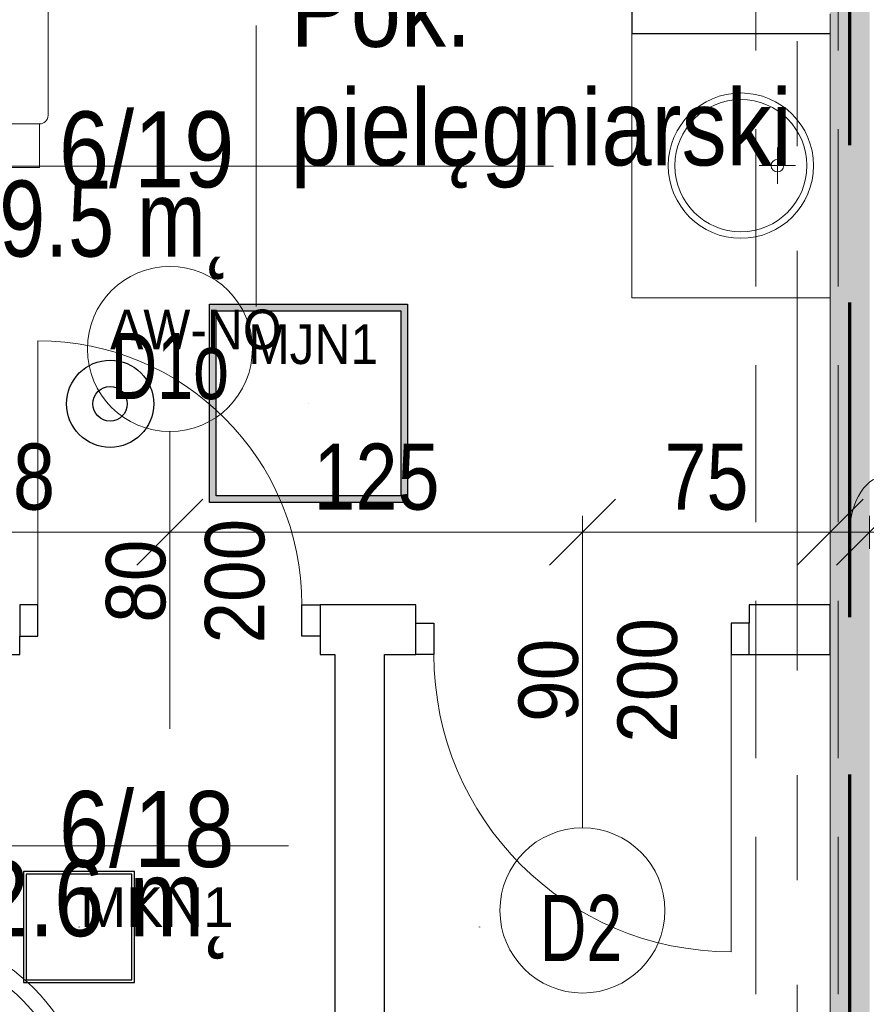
# Model space of a CAD drawing. Header units: centimetres. Extents: x -1631 to 21770, y -8842 to 3590.
# Tile 104 of 142: x -248 to 8, y 1989 to 2288. Entities that reach past the tile are written whole.
import ezdxf

# ---------------------------------------------------------------- set-up
doc = ezdxf.new("R2010")
doc.units = ezdxf.units.CM
for name, pattern in [('Długa kreska', [142.875, 95.25, -47.625]), ('Oś', [222.25, 127, -31.75, 31.75, -31.75]), ('Ukryte', [71.438, 47.625, -23.813])]:
    doc.linetypes.add(name, pattern=pattern)
for name, color, linetype, lineweight in [('A-ANNO-DIMS', 211, 'Continuous', 13), ('A-ANNO-DIMS-100', 211, 'Continuous', 13), ('A-ANNO-NOTE', 131, 'Continuous', 9), ('A-AREA-IDEN', 2, 'Continuous', 13), ('A-DETL', 90, 'Continuous', 9), ('A-DETL-GENF', 92, 'Continuous', 9), ('A-DETL-HDLN', 90, 'Ukryte', 9), ('A-DETL-MEDM', 33, 'Continuous', 13), ('A-DOOR', 31, 'Continuous', 13), ('A-WALL', 113, 'Continuous', 13), ('A-WALL-PATT', 111, 'Continuous', 13), ('I-FURN', 30, 'Continuous', 9), ('P-SANR-FIXT', 6, 'Continuous', 9), ('S-GRID', 1, 'Continuous', 13)]:
    doc.layers.add(name, color=color, linetype=linetype, lineweight=lineweight)
doc.layers.add('E_oprawy', color=12, linetype='Continuous')
doc.styles.add('Arial', font='arial.ttf', dxfattribs={"width": 0.9, "height": 18})
doc.styles.add('Arial Narrow_5', font='ARIALN.TTF', dxfattribs={"height": 20})
doc.styles.add('Arial_1', font='arial.ttf', dxfattribs={"width": 0.7, "height": 20})
doc.styles.add('Arial_11', font='arial.ttf', dxfattribs={"width": 0.85, "height": 23})
doc.dimstyles.new('Diagonal_1_100__0__wewnętrzne', dxfattribs={"dimscale": 30.48, "dimtxt": 20.468619, "dimasz": 0.656168, "dimexe": 0.164042, "dimexo": 0.0625, "dimgap": 0.032808, "dimtad": 1, "dimdec": 0, "dimdsep": 46, "dimtxsty": 'Arial Narrow_5', "dimblk1": 'OBLIQUE', "dimblk2": 'OBLIQUE', "dimsah": 1, "dimcen": 0.09, "dimazin": 0, "dimtfac": 1, "dimtdec": 4, "dimtix": 1, "dimtmove": 0, "dimatfit": 3, "dimfxl": 0, "dimtvp": 1, "dimtolj": 1, "dimtzin": 0, "dimarcsym": 0})
doc.dimstyles.new('Diagonal_1_100__0__wewnętrzne_1', dxfattribs={"dimscale": 30.48, "dimtxt": 20.468619, "dimasz": 0.656168, "dimexe": 0.164042, "dimexo": 0.0625, "dimgap": 0.032808, "dimtad": 1, "dimdec": 0, "dimdsep": 46, "dimtxsty": 'Arial Narrow_5', "dimblk1": 'OBLIQUE', "dimblk2": 'OBLIQUE', "dimsah": 1, "dimcen": 0.09, "dimazin": 0, "dimtfac": 1, "dimtdec": 4, "dimtix": 1, "dimtmove": 1, "dimatfit": 3, "dimfxl": 0, "dimtvp": 1, "dimtolj": 1, "dimtzin": 0, "dimarcsym": 0})

# ---------------------------------------------------------------- blocks, each defined once
blk = doc.blocks.new('Blat - Blat-1344448-6_piętro IV __13_80 m_ - stan projektowany')
at = {"layer": 'I-FURN'}
for p, q in [((80, 0), (80, 60)), ((0, 0), (80, 0))]:
    blk.add_line(p, q, dxfattribs=at)
blk = doc.blocks.new('DRZWI 1S - automatyczna etykieta - Drzwi 90-2381426-6_piętro IV __13_80 m_ - stan projektowany')
at = {"layer": 'A-DETL-GENF'}
for p, q in [((-50.5, 2), (-45, 2)), ((-50.5, -7.5), (-50.5, 2)), ((-45, 2), (-45, -7.5)), ((45, 2), (50.5, 2)), ((45, -7.5), (45, 2)), ((50.5, 2), (50.5, -7.5)), ((-45, -7.5), (-50.5, -7.5)), ((50.5, -7.5), (45, -7.5))]:
    blk.add_line(p, q, dxfattribs=at)
at = {"layer": 'A-DETL-MEDM', "lineweight": 25}
for p, q in [((-50.5, -7.5), (-50.5, 2)), ((-50.5, 2), (-45, 2)), ((-45, 2), (-45, -7.5)), ((45, 2), (45, -7.5)), ((50.5, 2), (45, 2)), ((50.5, -7.5), (50.5, 2)), ((-45, -7.5), (-50.5, -7.5)), ((45, -7.5), (50.5, -7.5))]:
    blk.add_line(p, q, dxfattribs=at)
at = {"layer": 'A-DOOR'}
blk.add_line((45, -7.5), (45, -97.5), dxfattribs=at)
blk.add_arc((45, -7.5), 90, 180, 270, dxfattribs=at)
blk = doc.blocks.new('DRZWI 1S - automatyczna etykieta - Drzwi 80 _łazienkowe_-2364317-6_piętro IV __13_80 m_ - stan projektowany')
at = {"layer": 'A-DETL-GENF'}
for p, q in [((-45.5, 2), (-40, 2)), ((-45.5, -7.5), (-45.5, 2)), ((-40, 2), (-40, -7.5)), ((40, 2), (45.5, 2)), ((40, -7.5), (40, 2)), ((45.5, 2), (45.5, -7.5)), ((-40, -7.5), (-45.5, -7.5)), ((45.5, -7.5), (40, -7.5))]:
    blk.add_line(p, q, dxfattribs=at)
at = {"layer": 'A-DETL-MEDM', "lineweight": 25}
for p, q in [((-45.5, -7.5), (-45.5, 2)), ((-45.5, 2), (-40, 2)), ((-40, 2), (-40, -7.5)), ((40, 2), (40, -7.5)), ((45.5, 2), (40, 2)), ((45.5, -7.5), (45.5, 2)), ((-40, -7.5), (-45.5, -7.5)), ((40, -7.5), (45.5, -7.5))]:
    blk.add_line(p, q, dxfattribs=at)
at = {"layer": 'A-DOOR'}
blk.add_line((40, -7.5), (40, -87.5), dxfattribs=at)
blk.add_arc((40, -7.5), 80, 180, 270, dxfattribs=at)
blk = doc.blocks.new('brodzik natryskowy 80x80 półokrągły - brodzik natryskowy 80x80 półokrągły-2355028-6_piętro IV __13_80 m_ - stan projektowany')
at = {"layer": 'P-SANR-FIXT'}
for p, q in [((-60, -5), (-60, 20)), ((-47.5, 15), (7.5, 15)), ((-55, -5), (-55, 7.5)), ((15, 7.5), (15, -47.5)), ((7.5, -55), (-5, -55)), ((20, -60), (-5, -60))]:
    blk.add_line(p, q, dxfattribs=at)
blk.add_circle((0, 0), 2.5, dxfattribs=at)
for centre, radius, start, end in [((-47.5, 7.5), 7.5, 90, 180), ((7.5, 7.5), 7.5, 360, 90), ((-5, -5), 55, 180, 270), ((-5, -5), 50, 180, 270), ((7.5, -47.5), 7.5, 270, 360)]:
    blk.add_arc(centre, radius, start, end, dxfattribs=at)
blk = doc.blocks.new('umywalka okrągła d _44cm stal nierdzewna - Type 1-2178342-6_piętro IV __13_80 m_ - stan projektowany')
at = {"layer": 'P-SANR-FIXT'}
for p, q in [((12.5, 16.43), (12.5, 27.43)), ((7, 21.93), (18, 21.93))]:
    blk.add_line(p, q, dxfattribs=at)
for centre, radius in [((12.5, 33), 22), ((12.5, 33), 20), ((12.5, 21.93), 1.9)]:
    blk.add_circle(centre, radius, dxfattribs=at)
blk = doc.blocks.new('kanapa 3 siedziska - kanapa-819259-6_piętro IV __13_80 m_ - stan projektowany')
at = {"layer": 'I-FURN'}
for p, q in [((-68.01, 33.89), (-32.91, 33.89)), ((-15.36, 33.89), (15.36, 33.89)), ((32.91, 33.89), (68.01, 33.89)), ((-76.78, 20.72), (-76.78, 25.11)), ((-24.13, 25.11), (-24.13, 20.72)), ((24.13, 25.11), (24.13, 20.72)), ((76.78, 25.11), (76.78, 20.72)), ((-76.78, 21.53), (-82.92, 21.53)), ((-72.39, 21.53), (-28.68, 21.53)), ((19.58, 21.53), (-19.58, 21.53)), ((28.52, 21.53), (34.66, 21.53)), ((72.39, 21.53), (28.68, 21.53)), ((76.78, 21.53), (82.92, 21.53)), ((-85.56, -29.29), (-85.56, 18.9)), ((85.56, 18.9), (85.56, -29.29)), ((-72.39, 16.34), (-72.39, -29.29)), ((-24.13, 16.34), (-72.39, 16.34)), ((-24.13, 16.34), (-24.13, -29.29)), ((24.13, 16.34), (-24.13, 16.34)), ((72.39, 16.34), (24.13, 16.34)), ((24.13, -29.29), (24.13, 16.34)), ((72.39, -29.29), (72.39, 16.34)), ((-72.39, -29.29), (-85.56, -29.29)), ((85.56, -29.29), (72.39, -29.29)), ((-26.76, -31.93), (-69.76, -31.93)), ((-21.5, -31.93), (21.5, -31.93)), ((26.76, -31.93), (69.76, -31.93))]:
    blk.add_line(p, q, dxfattribs=at)
for centre, radius, start, end in [((-68.01, 25.11), 8.77, 90, 180), ((-32.91, 25.11), 8.77, 0, 90), ((-15.36, 25.11), 8.77, 90, 180), ((15.36, 25.11), 8.77, 360, 90), ((32.91, 25.11), 8.77, 90, 180), ((68.01, 25.11), 8.77, 0, 90), ((-82.92, 18.9), 2.63, 90, 180), ((82.92, 18.9), 2.63, 0, 90), ((-72.39, 20.72), 4.39, 180, 270), ((-28.52, 20.72), 4.39, 270, 0), ((-19.74, 20.72), 4.39, 180, 270), ((19.74, 20.72), 4.39, 270, 360), ((28.52, 20.72), 4.39, 180, 270), ((72.39, 20.72), 4.39, 270, 0), ((-69.76, -29.29), 2.63, 180, 270), ((-26.76, -29.29), 2.63, 270, 0), ((-21.5, -29.29), 2.63, 180, 270), ((21.5, -29.29), 2.63, 270, 0), ((26.76, -29.29), 2.63, 180, 270), ((69.76, -29.29), 2.63, 270, 0)]:
    blk.add_arc(centre, radius, start, end, dxfattribs=at)
blk = doc.blocks.new('DIMBLOCK114-6_piętro IV __13_80 m_ - stan projektowany')
at = {"layer": 'A-ANNO-DIMS-100', "transparency": 16777216}
for p, q in [((9.38, 2132.33), (19.38, 2142.33)), ((285.38, 2132.33), (295.38, 2142.33)), ((9.38, 2127.33), (9.38, 2137.33)), ((285.38, 2127.33), (285.38, 2137.33)), ((9.38, 2132.33), (-0.62, 2122.33)), ((285.38, 2132.33), (9.38, 2132.33)), ((9.38, 2132.33), (9.38, 2127.33)), ((285.38, 2132.33), (275.38, 2122.33)), ((285.38, 2132.33), (285.38, 2127.33))]:
    blk.add_line(p, q, dxfattribs=at)
at = {"layer": 'A-ANNO-DIMS-100', "color": 0, "transparency": 16777216, "insert": (128.37, 2159.18), "char_height": 20, "width": 45.6158, "attachment_point": 1, "line_spacing_factor": 0.974696, "style": 'Arial Narrow_5'}
blk.add_mtext('276', dxfattribs=at)
blk = doc.blocks.new('_Oblique')
at = {"color": 0, "linetype": 'ByBlock', "lineweight": -2}
blk.add_line((-0.5, -0.5), (0.5, 0.5), dxfattribs=at)
blk = doc.blocks.new('DIMBLOCK115-6_piętro IV __13_80 m_ - stan projektowany')
at = {"layer": 'A-ANNO-DIMS-100', "transparency": 16777216}
for p, q in [((-2.62, 2132.33), (7.38, 2142.33)), ((9.38, 2132.33), (19.38, 2142.33)), ((-2.62, 2127.33), (-2.62, 2137.33)), ((9.38, 2127.33), (9.38, 2137.33)), ((-2.62, 2132.33), (-12.62, 2122.33)), ((9.38, 2132.33), (-2.62, 2132.33)), ((-2.62, 2132.33), (-2.62, 2127.33)), ((9.38, 2132.33), (-0.62, 2122.33)), ((9.38, 2132.33), (9.38, 2127.33))]:
    blk.add_line(p, q, dxfattribs=at)
blk.add_ellipse((14.86, 2132.33), major_axis=(0, 17.24), ratio=0.665858, start_param=0, end_param=1.570796, dxfattribs=at)
at = {"layer": 'A-ANNO-DIMS-100', "color": 0, "transparency": 16777216, "insert": (14.86, 2159.18), "char_height": 20, "width": 30.4105, "attachment_point": 1, "line_spacing_factor": 0.974696, "style": 'Arial Narrow_5'}
blk.add_mtext('12', dxfattribs=at)
blk = doc.blocks.new('DIMBLOCK116-6_piętro IV __13_80 m_ - stan projektowany')
at = {"layer": 'A-ANNO-DIMS-100', "transparency": 16777216}
for p, q in [((-77.62, 2132.33), (-67.62, 2142.33)), ((-2.62, 2132.33), (7.38, 2142.33)), ((-77.62, 2127.33), (-77.62, 2137.33)), ((-2.62, 2127.33), (-2.62, 2137.33)), ((-77.62, 2132.33), (-87.62, 2122.33)), ((-2.62, 2132.33), (-77.62, 2132.33)), ((-77.62, 2132.33), (-77.62, 2127.33)), ((-2.62, 2132.33), (-12.62, 2122.33)), ((-2.62, 2132.33), (-2.62, 2127.33))]:
    blk.add_line(p, q, dxfattribs=at)
at = {"layer": 'A-ANNO-DIMS-100', "color": 0, "transparency": 16777216, "insert": (-52.79, 2159.18), "char_height": 20, "width": 30.4105, "attachment_point": 1, "line_spacing_factor": 0.974696, "style": 'Arial Narrow_5'}
blk.add_mtext('75', dxfattribs=at)
blk = doc.blocks.new('DIMBLOCK117-6_piętro IV __13_80 m_ - stan projektowany')
at = {"layer": 'A-ANNO-DIMS-100', "transparency": 16777216}
for p, q in [((-202.62, 2132.33), (-192.62, 2142.33)), ((-77.62, 2132.33), (-67.62, 2142.33)), ((-202.62, 2127.33), (-202.62, 2137.33)), ((-77.62, 2127.33), (-77.62, 2137.33)), ((-202.62, 2132.33), (-212.62, 2122.33)), ((-77.62, 2132.33), (-202.62, 2132.33)), ((-202.62, 2132.33), (-202.62, 2127.33)), ((-77.62, 2132.33), (-87.62, 2122.33)), ((-77.62, 2132.33), (-77.62, 2127.33))]:
    blk.add_line(p, q, dxfattribs=at)
at = {"layer": 'A-ANNO-DIMS-100', "color": 0, "transparency": 16777216, "insert": (-159.13, 2159.18), "char_height": 20, "width": 45.6158, "attachment_point": 1, "line_spacing_factor": 0.974696, "style": 'Arial Narrow_5'}
blk.add_mtext('125', dxfattribs=at)
blk = doc.blocks.new('DIMBLOCK118-6_piętro IV __13_80 m_ - stan projektowany')
at = {"layer": 'A-ANNO-DIMS-100', "transparency": 16777216}
for p, q in [((-310.62, 2132.33), (-300.62, 2142.33)), ((-202.62, 2132.33), (-192.62, 2142.33)), ((-310.62, 2127.33), (-310.62, 2137.33)), ((-202.62, 2127.33), (-202.62, 2137.33)), ((-310.62, 2132.33), (-320.62, 2122.33)), ((-202.62, 2132.33), (-310.62, 2132.33)), ((-310.62, 2132.33), (-310.62, 2127.33)), ((-202.62, 2132.33), (-212.62, 2122.33)), ((-202.62, 2132.33), (-202.62, 2127.33))]:
    blk.add_line(p, q, dxfattribs=at)
at = {"layer": 'A-ANNO-DIMS-100', "color": 0, "transparency": 16777216, "insert": (-275.63, 2159.18), "char_height": 20, "width": 45.6158, "attachment_point": 1, "line_spacing_factor": 0.974696, "style": 'Arial Narrow_5'}
blk.add_mtext('108', dxfattribs=at)
blk = doc.blocks.new('METKA_POMIESZCZENIA2 - Rozbudowana - bez ramki-2396678-6_piętro IV __13_80 m_ - stan projektowany')
at = {"layer": 'A-AREA-IDEN'}
for p, q in [((0, 0.425), (0, 0)), ((0.0976, 0), (-0.8, 0)), ((-0.8, 0), (0.9, 0)), ((0, 0), (0, -0.425))]:
    blk.add_line(p, q, dxfattribs=at)
blk = doc.blocks.new('METKA_POMIESZCZENIA2 - Krótka - bez ramki 2-2396683-6_piętro IV __13_80 m_ - stan projektowany')
at = {"layer": 'A-AREA-IDEN'}
blk.add_line((0.0976, 0), (-0.8, 0), dxfattribs=at)
blk = doc.blocks.new('MKN1')
at = {"layer": 'E_oprawy', "linetype": 'ByBlock'}
for points in [[(9572.75, 390.73), (9572.75, 357.13), (9606.35, 357.13), (9606.35, 390.73)], [(9573.55, 389.92), (9573.55, 357.92), (9605.55, 357.92), (9605.55, 389.92)]]:
    blk.add_lwpolyline(points, close=True, dxfattribs=at)
for centre in [(9589.55, 373.92), (9710.84, 373.92)]:
    blk.add_circle(centre, 0.01, dxfattribs=at)
at = {"layer": 'E_oprawy', "color": 4, "linetype": 'ByBlock', "insert": (9589.85, 385.97), "char_height": 0.2, "width": 42.2965, "attachment_point": 1}
blk.add_mtext('{\\fArial|b0|i0|c0|p0;\\H60x;MKN1}', dxfattribs=at)
blk = doc.blocks.new('MJN1')
at = {"layer": 'E_oprawy', "linetype": 'ByBlock'}
h = blk.add_hatch(color=256, dxfattribs=at)
h.paths.add_polyline_path([(-30, -30), (-30, 30), (30, 30), (30, -30)])
h.paths.add_polyline_path([(-28, -28), (-28, 28), (28, 28), (28, -28)], flags=16)
for points in [[(-30, -30), (-30, 30), (30, 30), (30, -30)], [(-28, -28), (-28, 28), (28, 28), (28, -28)]]:
    blk.add_lwpolyline(points, close=True, dxfattribs=at)
blk.add_circle((0, 0), 0.0000001, dxfattribs=at)
at = {"layer": 'E_oprawy', "color": 4, "style": 'Arial', "width": 0.9}
blk.add_text('MJN1', height=12, dxfattribs=at).set_placement((-18.29, 11.9))
blk = doc.blocks.new('AW-NO')
at = {"layer": 'E_oprawy', "color": 1, "linetype": 'ByBlock'}
for radius in [13.2, 5.21]:
    blk.add_circle((0, 0), radius, dxfattribs=at)
at = {"layer": 'E_oprawy', "color": 1, "style": 'Arial', "width": 0.9}
blk.add_text('AW-NO', height=12, dxfattribs=at).set_placement((0, 16.52))

msp = doc.modelspace()

# ---------------------------------------------------------------- hatches: boundary and pattern name
at = {"layer": 'A-WALL-PATT'}
msp.add_hatch(color=9, dxfattribs=at).paths.add_polyline_path([(9.38, 1871.33), (9.38, 2452.33), (-2.62, 2452.33), (-2.62, 2343.33), (2.38, 2343.33), (2.38, 2313.33), (-2.62, 2313.33), (-2.62, 1871.33), (8.49, 1871.33)], flags=0)

# ---------------------------------------------------------------- linework, layer by layer
at = {"layer": 'A-ANNO-NOTE', "lineweight": 13}
for p, q in [((-202.62, 2072.83), (-202.62, 2162.83)), ((-202.62, 2072.83), (-202.62, 2162.83)), ((-77.62, 2132.83), (-77.62, 2042.83)), ((-77.62, 2132.83), (-77.62, 2042.83))]:
    msp.add_line(p, q, dxfattribs=at)
for centre in [(-202.62, 2187.83), (-77.62, 2017.83)]:
    msp.add_circle(centre, 25, dxfattribs=at)
at = {"layer": 'A-DETL', "linetype": 'Długa kreska', "lineweight": 70}
msp.add_line((3.38, 1678), (3.38, 2853.33), dxfattribs=at)
at = {"layer": 'A-DETL-HDLN'}
for p, q in [((-25.12, 420.83), (-25.12, 2793.33)), ((-0.12, 420.83), (-0.12, 2793.33))]:
    msp.add_line(p, q, dxfattribs=at)
at = {"layer": 'A-WALL', "color": 7, "lineweight": 25}
for p, q in [((-62.62, 2452.33), (-62.62, 2283.33)), ((-62.62, 2283.33), (-2.62, 2283.33)), ((-128.12, 2110.33), (-157.12, 2110.33)), ((-128.12, 2104.83), (-128.12, 2110.33)), ((-2.62, 2110.33), (-27.12, 2110.33)), ((-27.12, 2110.33), (-27.12, 2104.83)), ((-2.62, 2095.33), (-2.62, 2110.33)), ((-248.12, 2095.33), (-248.12, 2100.83)), ((-157.12, 2100.83), (-157.12, 2095.33)), ((-307.62, 2095.33), (-248.12, 2095.33)), ((-157.12, 2095.33), (-152.62, 2095.33)), ((-152.62, 2095.33), (-152.62, 1908.33)), ((-137.62, 1908.33), (-137.62, 2095.33)), ((-137.62, 2095.33), (-128.12, 2095.33)), ((-27.12, 2095.33), (-2.62, 2095.33))]:
    msp.add_line(p, q, dxfattribs=at)
at = {"layer": 'A-WALL'}
msp.add_line((-2.62, 2283.33), (-2.62, 2289.33), dxfattribs=at)
at = {"layer": 'A-WALL', "lineweight": 9}
msp.add_line((-2.62, 2283.33), (-2.62, 1863.33), dxfattribs=at)
at = {"layer": 'S-GRID', "linetype": 'Oś'}
msp.add_line((-12.62, 2884.27), (-12.62, 27.13), dxfattribs=at)

# ---------------------------------------------------------------- block references
at = {"layer": 'A-AREA-IDEN', "xscale": 99.99999999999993, "yscale": 99.99999999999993, "zscale": 99.99999999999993}
for name, p in [('METKA_POMIESZCZENIA2 - Rozbudowana - bez ramki-2396678-6_piętro IV __13_80 m_ - stan projektowany', (-176.43, 2243.21)), ('METKA_POMIESZCZENIA2 - Krótka - bez ramki 2-2396683-6_piętro IV __13_80 m_ - stan projektowany', (-176.43, 2037.43))]:
    msp.add_blockref(name, p, dxfattribs=at)
at = {"layer": 'A-DOOR', "rotation": 180}
msp.add_blockref('DRZWI 1S - automatyczna etykieta - Drzwi 80 _łazienkowe_-2364317-6_piętro IV __13_80 m_ - stan projektowany', (-202.62, 2102.83), dxfattribs=at)
at = {"layer": 'A-DOOR'}
msp.add_blockref('DRZWI 1S - automatyczna etykieta - Drzwi 90-2381426-6_piętro IV __13_80 m_ - stan projektowany', (-77.62, 2102.83), dxfattribs=at)
at = {"layer": 'E_oprawy'}
msp.add_blockref('MJN1', (-160.62, 2171.37), dxfattribs=at)
at = {"layer": 'E_oprawy', "linetype": 'ByBlock'}
for name, p in [('AW-NO', (-220.72, 2171.22)), ('MKN1', (-9819.67, 1638.9))]:
    msp.add_blockref(name, p, dxfattribs=at)
at = {"layer": 'I-FURN'}
for name, p, rotation in [('kanapa 3 siedziska - kanapa-819259-6_piętro IV __13_80 m_ - stan projektowany', (-271.45, 2328.33), 90.00000000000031), ('Blat - Blat-1344448-6_piętro IV __13_80 m_ - stan projektowany', (-62.62, 2283.33), 269.9999999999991)]:
    msp.add_blockref(name, p, dxfattribs=dict(at, rotation=rotation))
at = {"layer": 'P-SANR-FIXT'}
for name, p, rotation in [('umywalka okrągła d _44cm stal nierdzewna - Type 1-2178342-6_piętro IV __13_80 m_ - stan projektowany', (3.38, 2230.83), 90.00000000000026), ('brodzik natryskowy 80x80 półokrągły - brodzik natryskowy 80x80 półokrągły-2355028-6_piętro IV __13_80 m_ - stan projektowany', (-287.62, 1950.33), 180)]:
    msp.add_blockref(name, p, dxfattribs=dict(at, rotation=rotation))

# ---------------------------------------------------------------- texts
at = {"layer": 'A-ANNO-NOTE', "lineweight": 211, "char_height": 20, "attachment_point": 5, "line_spacing_factor": 0.936439, "style": 'Arial_1'}
for s, insert, width in [('\\pxqc,t4.445,8.89,13.335,17.78,22.225,26.67,31.115,35.56,40.005,44.45,48.895,53.34,57.785,62.23,66.675,71.12,75.565,80.01,84.455,88.9,93.345,97.79,102.235,106.68,111.125,115.57,120.015,124.46,128.905,133.35,137.795,142.24;{D1o}', (-202.65, 2182.53), 37.03), ('\\pxqc,t4.445,8.89,13.335,17.78,22.225,26.67,31.115,35.56,40.005,44.45,48.895,53.34,57.785,62.23,66.675,71.12,75.565,80.01,84.455,88.9,93.345,97.79,102.235,106.68,111.125,115.57,120.015,124.46,128.905,133.35,137.795,142.24;{D2}', (-78.05, 2012.53), 25.97)]:
    msp.add_mtext(s, dxfattribs=dict(at, insert=insert, width=width))
at = {"layer": 'A-ANNO-NOTE', "lineweight": 211, "char_height": 18, "attachment_point": 5, "rotation": 90, "line_spacing_factor": 0.936439, "style": 'Arial'}
for s, insert, width in [('\\pxqc,t6.35,12.7,19.05,25.4,31.75,38.1,44.45,50.8,57.15,63.5,69.85,76.2,82.55,88.9,95.25,101.6,107.95,114.3,120.65,127,133.35,139.7,146.05,152.4,158.75,165.1,171.45,177.8,184.15,190.5,196.85,203.2;{200}', (-182.86, 2117.52), 38.07), ('\\pxqc,t6.35,12.7,19.05,25.4,31.75,38.1,44.45,50.8,57.15,63.5,69.85,76.2,82.55,88.9,95.25,101.6,107.95,114.3,120.65,127,133.35,139.7,146.05,152.4,158.75,165.1,171.45,177.8,184.15,190.5,196.85,203.2;{200}', (-182.86, 2117.52), 38.07), ('\\pxqc,t6.35,12.7,19.05,25.4,31.75,38.1,44.45,50.8,57.15,63.5,69.85,76.2,82.55,88.9,95.25,101.6,107.95,114.3,120.65,127,133.35,139.7,146.05,152.4,158.75,165.1,171.45,177.8,184.15,190.5,196.85,203.2;{80}', (-212.86, 2117.52), 25.65), ('\\pxqc,t6.35,12.7,19.05,25.4,31.75,38.1,44.45,50.8,57.15,63.5,69.85,76.2,82.55,88.9,95.25,101.6,107.95,114.3,120.65,127,133.35,139.7,146.05,152.4,158.75,165.1,171.45,177.8,184.15,190.5,196.85,203.2;{200}', (-57.86, 2087.5), 38.07), ('\\pxqc,t6.35,12.7,19.05,25.4,31.75,38.1,44.45,50.8,57.15,63.5,69.85,76.2,82.55,88.9,95.25,101.6,107.95,114.3,120.65,127,133.35,139.7,146.05,152.4,158.75,165.1,171.45,177.8,184.15,190.5,196.85,203.2;{90}', (-87.86, 2087.5), 25.65)]:
    msp.add_mtext(s, dxfattribs=dict(at, insert=insert, width=width))
at = {"layer": 'A-AREA-IDEN', "char_height": 23, "line_spacing_factor": 0.936439, "style": 'Arial_11'}
for s, insert, width, attachment_point in [('\\pt84.99995,169.9999,255.00008,340.00003,424.99998,509.99993,595.00011,680.00006,765.00001,849.99996,934.99991,1020.00009,1105.00004,1189.99999,1274.99994,1359.99989,1445.00007,1530.00002,1614.99997,1699.99992,1785.0001,1870.00005,1955,2039.99995,2124.9999,2210.00008,2295.00003,2379.99998,2464.99993,2550.00011,2635.00006,2720.00001;Pok.\\Ppielęgniarski', (-166.01, 2236.43), 150.11, 7), ('\\pxqr,t3.69565,7.3913,11.08696,14.78261,18.47826,22.17391,25.86957,29.56522,33.26087,36.95652,40.65217,44.34783,48.04348,51.73913,55.43478,59.13043,62.82609,66.52174,70.21739,73.91304,77.6087,81.30435,85,88.69565,92.3913,96.08696,99.78261,103.47826,107.17391,110.86957,114.56522,118.26087;{6/19}', (-183.09, 2236.43), 52.87, 9), ('\\pt84.99995,169.9999,255.00008,340.00003,424.99998,509.99993,595.00011,680.00006,765.00001,849.99996,934.99991,1020.00009,1105.00004,1189.99999,1274.99994,1359.99989,1445.00007,1530.00002,1614.99997,1699.99992,1785.0001,1870.00005,1955,2039.99995,2124.9999,2210.00008,2295.00003,2379.99998,2464.99993,2550.00011,2635.00006,2720.00001;9.5 m˛', (-183.09, 2238.81), 76.5, 3), ('\\pxqr,t3.69565,7.3913,11.08696,14.78261,18.47826,22.17391,25.86957,29.56522,33.26087,36.95652,40.65217,44.34783,48.04348,51.73913,55.43478,59.13043,62.82609,66.52174,70.21739,73.91304,77.6087,81.30435,85,88.69565,92.3913,96.08696,99.78261,103.47826,107.17391,110.86957,114.56522,118.26087;{6/18}', (-183.09, 2030.65), 52.87, 9), ('\\pt84.99995,169.9999,255.00008,340.00003,424.99998,509.99993,595.00011,680.00006,765.00001,849.99996,934.99991,1020.00009,1105.00004,1189.99999,1274.99994,1359.99989,1445.00007,1530.00002,1614.99997,1699.99992,1785.0001,1870.00005,1955,2039.99995,2124.9999,2210.00008,2295.00003,2379.99998,2464.99993,2550.00011,2635.00006,2720.00001;2.6 m˛', (-183.09, 2033.04), 76.5, 3)]:
    msp.add_mtext(s, dxfattribs=dict(at, insert=insert, width=width, attachment_point=attachment_point))

# ---------------------------------------------------------------- dimensions: what is measured, and where the dimension line sits
at = {"layer": 'A-ANNO-DIMS'}
for base, p1, p2, override, picture, middle in [((-310.62, 2132.33), (-202.62, 2127.33), (-310.62, 2127.33), {"dimpost": '<>', "dimfxl": 108}, 'DIMBLOCK118-6_piętro IV __13_80 m_ - stan projektowany', (-256.62, 2143.55)), ((-202.62, 2132.33), (-77.62, 2127.33), (-202.62, 2127.33), {"dimpost": '<>', "dimfxl": 125}, 'DIMBLOCK117-6_piętro IV __13_80 m_ - stan projektowany', (-140.12, 2143.55)), ((-77.62, 2132.33), (-2.62, 2127.33), (-77.62, 2127.33), {"dimpost": '<>', "dimfxl": 75}, 'DIMBLOCK116-6_piętro IV __13_80 m_ - stan projektowany', (-40.12, 2143.5)), ((9.38, 2132.33), (285.38, 2127.33), (9.38, 2127.33), {"dimpost": '<>', "dimfxl": 276}, 'DIMBLOCK114-6_piętro IV __13_80 m_ - stan projektowany', (147.38, 2143.55))]:
    dim = msp.add_linear_dim(base=base, p1=p1, p2=p2, dimstyle='Diagonal_1_100__0__wewnętrzne', override=override, dxfattribs=at)
    dim.commit()
    dim.dimension.update_dxf_attribs({"geometry": picture, "text_midpoint": middle})
dim = msp.add_linear_dim(base=(-2.62, 2132.33), p1=(9.38, 2127.33), p2=(-2.62, 2127.33), dimstyle='Diagonal_1_100__0__wewnętrzne_1', override={"dimpost": '<>', "dimfxl": 12}, dxfattribs=at)
dim.commit()
dim.dimension.update_dxf_attribs({"geometry": 'DIMBLOCK115-6_piętro IV __13_80 m_ - stan projektowany', "text_midpoint": (30.06, 2145.85), "dimtype": 160, "text_rotation": 360})

doc.saveas('drawing.dxf')
